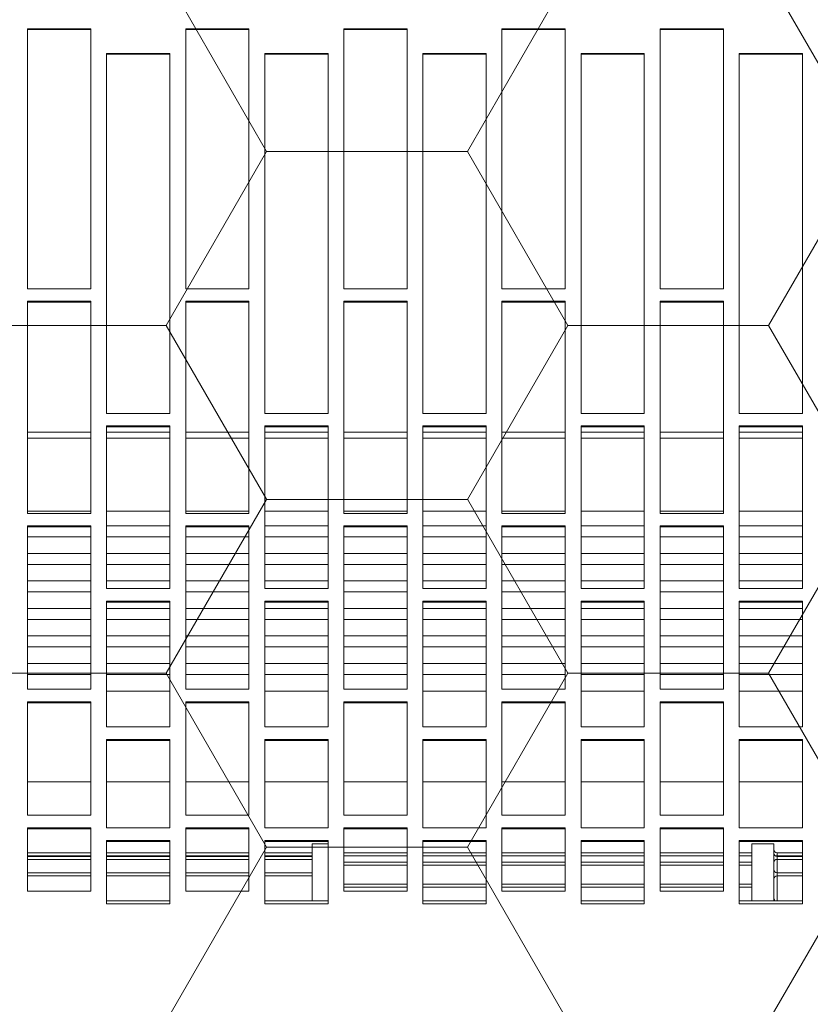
# Model space of a CAD drawing. Header units: millimetres. Extents: x 7483 to 13091, y 8111 to 13871.
# Tile 225 of 256: x 10486 to 10499, y 9270 to 9285. Entities that reach past the tile are written whole.
import ezdxf

# ---------------------------------------------------------------- set-up
doc = ezdxf.new("R2010")
doc.units = ezdxf.units.MM
doc.layers.add('_A_WYCIERACZKA', color=7, linetype='Continuous', lineweight=5, true_color=0xa5a5a5)
doc.layers.add('wymiary', color=7, linetype='Continuous', lineweight=5, true_color=0xb2b2b2)
doc.layers.add('_A_ŚLUSARKA WYPEŁNIENIE', color=7, linetype='Continuous', true_color=0x4c4a44)

# ---------------------------------------------------------------- blocks, each defined once
blk = doc.blocks.new('fgdgdgdfg')
at = {"layer": '_A_ŚLUSARKA WYPEŁNIENIE', "lineweight": 9}
h = blk.add_hatch(dxfattribs=at)
h.set_pattern_fill('HONEY', color=0, angle=180)
h.set_pattern_definition([(180, (56132.2607, -3400.6895), (-4.7625, 2.74963064), [3.175, -6.35]), (60, (56132.2607, -3400.6895), (4.76249999, 2.74963066), [3.175, -6.35]), (120, (56132.2607, -3400.6895), (-1e-08, 5.49926131), [-6.35, 3.175])])
h.paths.add_polyline_path([(5818.229, 11642.933), (5818.229, 11484.933), (6001.229, 11484.933), (6001.229, 11642.933)])
blk = doc.blocks.new('A$C68926FC6')
at = {"color": 7, "linetype": 'Continuous'}
for p, q in [((326.99, -214.02), (316.99, -214.02)), ((316.99, -214.02), (316.99, -224.03)), ((326.99, -214.5), (316.99, -214.5)), ((321.49, -223.5), (321.49, -214.5)), ((324.99, -223.5), (324.99, -214.5)), ((326.99, -224.03), (326.99, -214.02)), ((351.99, -214.02), (341.99, -214.02)), ((341.99, -214.02), (341.99, -224.03)), ((351.99, -214.5), (341.99, -214.5)), ((351.99, -224.03), (351.99, -214.02)), ((376.99, -214.02), (366.99, -214.02)), ((366.99, -214.02), (366.99, -224.03)), ((376.99, -214.5), (366.99, -214.5)), ((376.99, -224.03), (376.99, -214.02)), ((401.99, -214.02), (391.99, -214.02)), ((391.99, -214.02), (391.99, -224.03)), ((401.99, -214.5), (391.99, -214.5)), ((394.49, -223.5), (394.49, -214.45)), ((401.99, -224.03), (401.99, -214.02)), ((426.99, -214.02), (416.99, -214.02)), ((416.99, -214.02), (416.99, -224.03)), ((426.99, -214.5), (416.99, -214.5)), ((426.99, -224.03), (426.99, -214.02)), ((329.49, -216.03), (329.49, -226.03)), ((339.49, -216.03), (329.49, -216.03)), ((339.49, -226.03), (339.49, -216.03)), ((354.49, -216.03), (354.49, -226.03)), ((364.49, -216.03), (354.49, -216.03)), ((364.49, -226.03), (364.49, -216.03)), ((379.49, -216.03), (379.49, -226.03)), ((389.49, -216.03), (379.49, -216.03)), ((389.49, -226.03), (389.49, -216.03)), ((404.49, -216.03), (404.49, -226.03)), ((414.49, -216.03), (404.49, -216.03)), ((414.49, -226.03), (414.49, -216.03)), ((429.49, -216.03), (429.49, -226.03)), ((439.49, -216.03), (429.49, -216.03)), ((439.49, -226.03), (439.49, -216.03)), ((324.99, -217.17), (326.99, -217.17)), ((329.49, -217.17), (339.49, -217.17)), ((341.99, -217.17), (351.99, -217.17)), ((354.49, -217.17), (364.49, -217.17)), ((366.99, -217.17), (376.99, -217.17)), ((379.49, -217.17), (389.49, -217.17)), ((316.99, -218.94), (320.99, -218.94)), ((394.49, -218.94), (401.99, -218.94)), ((404.49, -218.94), (414.49, -218.94)), ((416.99, -218.94), (426.99, -218.94)), ((429.49, -218.94), (439.49, -218.94)), ((324.99, -220.62), (326.99, -220.62)), ((329.49, -220.62), (339.49, -220.62)), ((341.99, -220.62), (351.99, -220.62)), ((354.49, -220.62), (364.49, -220.62)), ((366.99, -220.62), (376.99, -220.62)), ((379.49, -220.62), (389.49, -220.62)), ((316.99, -221.52), (320.99, -221.52)), ((316.99, -222.11), (320.99, -222.11)), ((324.99, -222.1), (326.99, -222.1)), ((329.49, -222.1), (339.49, -222.1)), ((341.99, -222.1), (351.99, -222.1)), ((354.49, -222.1), (364.49, -222.1)), ((366.99, -222.1), (376.99, -222.1)), ((379.49, -222.1), (389.49, -222.1)), ((394.49, -221.52), (401.99, -221.52)), ((394.49, -222.11), (401.99, -222.11)), ((404.49, -221.52), (414.49, -221.52)), ((404.49, -222.11), (414.49, -222.11)), ((416.99, -221.52), (426.99, -221.52)), ((416.99, -222.11), (426.99, -222.11)), ((429.49, -221.52), (439.49, -221.52)), ((429.49, -222.11), (439.49, -222.11)), ((316.99, -223.88), (326.99, -223.88)), ((316.99, -224.03), (326.99, -224.03)), ((321.49, -223.5), (324.99, -223.5)), ((341.99, -223.88), (351.99, -223.88)), ((341.99, -224.03), (351.99, -224.03)), ((366.99, -223.88), (376.99, -223.88)), ((366.99, -224.03), (376.99, -224.03)), ((391.99, -223.5), (394.49, -223.5)), ((391.99, -223.88), (401.99, -223.88)), ((391.99, -224.03), (401.99, -224.03)), ((416.99, -223.88), (426.99, -223.88)), ((416.99, -224.03), (426.99, -224.03)), ((326.99, -226.03), (316.99, -226.03)), ((316.99, -226.03), (316.99, -240)), ((326.99, -240), (326.99, -226.03)), ((329.49, -225.88), (339.49, -225.88)), ((329.49, -226.03), (339.49, -226.03)), ((351.99, -226.03), (341.99, -226.03)), ((341.99, -226.03), (341.99, -240)), ((351.99, -240), (351.99, -226.03)), ((354.49, -225.88), (364.49, -225.88)), ((354.49, -226.03), (364.49, -226.03)), ((376.99, -226.03), (366.99, -226.03)), ((366.99, -226.03), (366.99, -240)), ((376.99, -240), (376.99, -226.03)), ((379.49, -225.88), (389.49, -225.88)), ((379.49, -226.03), (389.49, -226.03)), ((401.99, -226.03), (391.99, -226.03)), ((391.99, -226.03), (391.99, -240)), ((401.99, -240), (401.99, -226.03)), ((404.49, -225.88), (414.49, -225.88)), ((404.49, -226.03), (414.49, -226.03)), ((426.99, -226.03), (416.99, -226.03)), ((416.99, -226.03), (416.99, -240)), ((426.99, -240), (426.99, -226.03)), ((429.49, -225.88), (439.49, -225.88)), ((429.49, -226.03), (439.49, -226.03)), ((329.49, -228.03), (329.49, -245.97)), ((339.49, -228.03), (329.49, -228.03)), ((339.49, -245.97), (339.49, -228.03)), ((354.49, -228.03), (354.49, -245.97)), ((364.49, -228.03), (354.49, -228.03)), ((364.49, -245.97), (364.49, -228.03)), ((379.49, -228.03), (379.49, -245.97)), ((389.49, -228.03), (379.49, -228.03)), ((389.49, -245.97), (389.49, -228.03)), ((404.49, -228.03), (404.49, -245.97)), ((414.49, -228.03), (404.49, -228.03)), ((414.49, -245.97), (414.49, -228.03)), ((429.49, -228.03), (429.49, -245.97)), ((439.49, -228.03), (429.49, -228.03)), ((439.49, -245.97), (439.49, -228.03)), ((326.99, -233.31), (316.99, -233.31)), ((339.49, -233.31), (329.49, -233.31)), ((351.99, -233.31), (341.99, -233.31)), ((364.49, -233.31), (354.49, -233.31)), ((376.99, -233.31), (366.99, -233.31)), ((389.49, -233.31), (379.49, -233.31)), ((401.99, -233.31), (391.99, -233.31)), ((414.49, -233.31), (404.49, -233.31)), ((426.99, -233.31), (416.99, -233.31)), ((439.49, -233.31), (429.49, -233.31)), ((316.99, -239.85), (326.99, -239.85)), ((316.99, -240), (326.99, -240)), ((341.99, -239.85), (351.99, -239.85)), ((341.99, -240), (351.99, -240)), ((366.99, -239.85), (376.99, -239.85)), ((366.99, -240), (376.99, -240)), ((391.99, -239.85), (401.99, -239.85)), ((391.99, -240), (401.99, -240)), ((416.99, -239.85), (426.99, -239.85)), ((416.99, -240), (426.99, -240)), ((326.99, -241.99), (316.99, -241.99)), ((316.99, -241.99), (316.99, -261.87)), ((326.99, -261.87), (326.99, -241.99)), ((351.99, -241.99), (341.99, -241.99)), ((341.99, -241.99), (341.99, -261.87)), ((351.99, -261.87), (351.99, -241.99)), ((376.99, -241.99), (366.99, -241.99)), ((366.99, -241.99), (366.99, -261.87)), ((376.99, -261.87), (376.99, -241.99)), ((401.99, -241.99), (391.99, -241.99)), ((391.99, -241.99), (391.99, -261.87)), ((401.99, -261.87), (401.99, -241.99)), ((426.99, -241.99), (416.99, -241.99)), ((416.99, -241.99), (416.99, -261.87)), ((426.99, -261.87), (426.99, -241.99)), ((329.49, -245.82), (339.49, -245.82)), ((354.49, -245.82), (364.49, -245.82)), ((379.49, -245.82), (389.49, -245.82)), ((404.49, -245.82), (414.49, -245.82)), ((429.49, -245.82), (439.49, -245.82)), ((329.49, -245.97), (339.49, -245.97)), ((354.49, -245.97), (364.49, -245.97)), ((379.49, -245.97), (389.49, -245.97)), ((404.49, -245.97), (414.49, -245.97)), ((429.49, -245.97), (439.49, -245.97)), ((326.99, -247.67), (316.99, -247.67)), ((329.49, -247.96), (329.49, -273.77)), ((339.49, -247.96), (329.49, -247.96)), ((339.49, -273.77), (339.49, -247.96)), ((351.99, -247.67), (341.99, -247.67)), ((354.49, -247.96), (354.49, -273.77)), ((364.49, -247.96), (354.49, -247.96)), ((364.49, -273.77), (364.49, -247.96)), ((376.99, -247.67), (366.99, -247.67)), ((379.49, -247.96), (379.49, -273.77)), ((389.49, -247.96), (379.49, -247.96)), ((389.49, -273.77), (389.49, -247.96)), ((401.99, -247.67), (391.99, -247.67)), ((404.49, -247.96), (404.49, -273.77)), ((414.49, -247.96), (404.49, -247.96)), ((414.49, -273.77), (414.49, -247.96)), ((426.99, -247.67), (416.99, -247.67)), ((429.49, -247.96), (429.49, -273.77)), ((439.49, -247.96), (429.49, -247.96)), ((439.49, -273.77), (439.49, -247.96)), ((326.99, -250.28), (316.99, -250.28)), ((339.49, -250.28), (329.49, -250.28)), ((351.99, -250.28), (341.99, -250.28)), ((364.49, -250.28), (354.49, -250.28)), ((376.99, -250.28), (366.99, -250.28)), ((389.49, -250.28), (379.49, -250.28)), ((401.99, -250.28), (391.99, -250.28)), ((414.49, -250.28), (404.49, -250.28)), ((426.99, -250.28), (416.99, -250.28)), ((439.49, -250.28), (429.49, -250.28)), ((316.99, -252.02), (326.99, -252.02)), ((329.49, -252.02), (339.49, -252.02)), ((341.99, -252.02), (351.99, -252.02)), ((354.49, -252.02), (364.49, -252.02)), ((366.99, -252.02), (376.99, -252.02)), ((379.49, -252.02), (389.49, -252.02)), ((391.99, -252.02), (401.99, -252.02)), ((404.49, -252.02), (414.49, -252.02)), ((416.99, -252.02), (426.99, -252.02)), ((429.49, -252.02), (439.49, -252.02)), ((326.99, -254.63), (316.99, -254.63)), ((339.49, -254.63), (329.49, -254.63)), ((351.99, -254.63), (341.99, -254.63)), ((364.49, -254.63), (354.49, -254.63)), ((376.99, -254.63), (366.99, -254.63)), ((389.49, -254.63), (379.49, -254.63)), ((401.99, -254.63), (391.99, -254.63)), ((414.49, -254.63), (404.49, -254.63)), ((426.99, -254.63), (416.99, -254.63)), ((439.49, -254.63), (429.49, -254.63)), ((316.99, -256.37), (326.99, -256.37)), ((329.49, -256.37), (339.49, -256.37)), ((341.99, -256.37), (351.99, -256.37)), ((354.49, -256.37), (364.49, -256.37)), ((366.99, -256.37), (376.99, -256.37)), ((379.49, -256.37), (389.49, -256.37)), ((391.99, -256.37), (401.99, -256.37)), ((404.49, -256.37), (414.49, -256.37)), ((416.99, -256.37), (426.99, -256.37)), ((429.49, -256.37), (439.49, -256.37)), ((326.99, -258.99), (316.99, -258.99)), ((339.49, -258.99), (329.49, -258.99)), ((351.99, -258.99), (341.99, -258.99)), ((364.49, -258.99), (354.49, -258.99)), ((376.99, -258.99), (366.99, -258.99)), ((389.49, -258.99), (379.49, -258.99)), ((401.99, -258.99), (391.99, -258.99)), ((414.49, -258.99), (404.49, -258.99)), ((426.99, -258.99), (416.99, -258.99)), ((439.49, -258.99), (429.49, -258.99)), ((316.99, -260.73), (326.99, -260.73)), ((329.49, -260.73), (339.49, -260.73)), ((341.99, -260.73), (351.99, -260.73)), ((354.49, -260.73), (364.49, -260.73)), ((366.99, -260.73), (376.99, -260.73)), ((379.49, -260.73), (389.49, -260.73)), ((391.99, -260.73), (401.99, -260.73)), ((404.49, -260.73), (414.49, -260.73)), ((416.99, -260.73), (426.99, -260.73)), ((429.49, -260.73), (439.49, -260.73)), ((316.99, -261.73), (326.99, -261.73)), ((316.99, -261.87), (326.99, -261.87)), ((341.99, -261.73), (351.99, -261.73)), ((341.99, -261.87), (351.99, -261.87)), ((366.99, -261.73), (376.99, -261.73)), ((366.99, -261.87), (376.99, -261.87)), ((391.99, -261.73), (401.99, -261.73)), ((391.99, -261.87), (401.99, -261.87)), ((416.99, -261.73), (426.99, -261.73)), ((416.99, -261.87), (426.99, -261.87)), ((326.99, -263.86), (316.99, -263.86)), ((316.99, -263.86), (316.99, -289.58)), ((326.99, -289.58), (326.99, -263.86)), ((339.49, -263.34), (329.49, -263.34)), ((351.99, -263.86), (341.99, -263.86)), ((341.99, -263.86), (341.99, -289.58)), ((351.99, -289.58), (351.99, -263.86)), ((364.49, -263.34), (354.49, -263.34)), ((376.99, -263.86), (366.99, -263.86)), ((366.99, -263.86), (366.99, -289.58)), ((376.99, -289.58), (376.99, -263.86)), ((389.49, -263.34), (379.49, -263.34)), ((401.99, -263.86), (391.99, -263.86)), ((391.99, -263.86), (391.99, -289.58)), ((401.99, -289.58), (401.99, -263.86)), ((414.49, -263.34), (404.49, -263.34)), ((426.99, -263.86), (416.99, -263.86)), ((416.99, -263.86), (416.99, -289.58)), ((426.99, -289.58), (426.99, -263.86)), ((439.49, -263.34), (429.49, -263.34)), ((316.99, -265.08), (326.99, -265.08)), ((329.49, -265.08), (339.49, -265.08)), ((341.99, -265.08), (351.99, -265.08)), ((354.49, -265.08), (364.49, -265.08)), ((366.99, -265.08), (376.99, -265.08)), ((379.49, -265.08), (389.49, -265.08)), ((391.99, -265.08), (401.99, -265.08)), ((404.49, -265.08), (414.49, -265.08)), ((416.99, -265.08), (426.99, -265.08)), ((429.49, -265.08), (439.49, -265.08)), ((326.99, -267.69), (316.99, -267.69)), ((339.49, -267.69), (329.49, -267.69)), ((351.99, -267.69), (341.99, -267.69)), ((364.49, -267.69), (354.49, -267.69)), ((376.99, -267.69), (366.99, -267.69)), ((389.49, -267.69), (379.49, -267.69)), ((401.99, -267.69), (391.99, -267.69)), ((414.49, -267.69), (404.49, -267.69)), ((426.99, -267.69), (416.99, -267.69)), ((439.49, -267.69), (429.49, -267.69)), ((316.99, -269.43), (326.99, -269.43)), ((329.49, -269.43), (339.49, -269.43)), ((341.99, -269.43), (351.99, -269.43)), ((354.49, -269.43), (364.49, -269.43)), ((366.99, -269.43), (376.99, -269.43)), ((379.49, -269.43), (389.49, -269.43)), ((391.99, -269.43), (401.99, -269.43)), ((404.49, -269.43), (414.49, -269.43)), ((416.99, -269.43), (426.99, -269.43)), ((429.49, -269.43), (439.49, -269.43)), ((326.99, -272.04), (316.99, -272.04)), ((339.49, -272.04), (329.49, -272.04)), ((351.99, -272.04), (341.99, -272.04)), ((364.49, -272.04), (354.49, -272.04)), ((376.99, -272.04), (366.99, -272.04)), ((389.49, -272.04), (379.49, -272.04)), ((401.99, -272.04), (391.99, -272.04)), ((414.49, -272.04), (404.49, -272.04)), ((426.99, -272.04), (416.99, -272.04)), ((439.49, -272.04), (429.49, -272.04)), ((316.99, -273.79), (326.99, -273.79)), ((329.49, -273.62), (339.49, -273.62)), ((329.49, -273.77), (339.49, -273.77)), ((341.99, -273.79), (351.99, -273.79)), ((354.49, -273.62), (364.49, -273.62)), ((354.49, -273.77), (364.49, -273.77)), ((366.99, -273.79), (376.99, -273.79)), ((379.49, -273.62), (389.49, -273.62)), ((379.49, -273.77), (389.49, -273.77)), ((391.99, -273.79), (401.99, -273.79)), ((404.49, -273.62), (414.49, -273.62)), ((404.49, -273.77), (414.49, -273.77)), ((416.99, -273.79), (426.99, -273.79)), ((429.49, -273.62), (439.49, -273.62)), ((429.49, -273.77), (439.49, -273.77)), ((326.99, -276.11), (316.99, -276.11)), ((329.49, -275.75), (329.49, -309.28)), ((339.49, -275.75), (329.49, -275.75)), ((339.49, -276.11), (329.49, -276.11)), ((339.49, -309.28), (339.49, -275.75)), ((351.99, -276.11), (341.99, -276.11)), ((354.49, -275.75), (354.49, -309.28)), ((364.49, -275.75), (354.49, -275.75)), ((364.49, -276.11), (354.49, -276.11)), ((364.49, -309.28), (364.49, -275.75)), ((376.99, -276.11), (366.99, -276.11)), ((379.49, -275.75), (379.49, -309.28)), ((389.49, -275.75), (379.49, -275.75)), ((389.49, -276.11), (379.49, -276.11)), ((389.49, -309.28), (389.49, -275.75)), ((401.99, -276.11), (391.99, -276.11)), ((404.49, -275.75), (404.49, -309.28)), ((414.49, -275.75), (404.49, -275.75)), ((414.49, -276.11), (404.49, -276.11)), ((414.49, -309.28), (414.49, -275.75)), ((426.99, -276.11), (416.99, -276.11)), ((429.49, -275.75), (429.49, -309.28)), ((439.49, -275.75), (429.49, -275.75)), ((439.49, -276.11), (429.49, -276.11)), ((439.49, -309.28), (439.49, -275.75)), ((316.99, -289.43), (326.99, -289.43)), ((341.99, -289.43), (351.99, -289.43)), ((366.99, -289.43), (376.99, -289.43)), ((391.99, -289.43), (401.99, -289.43)), ((416.99, -289.43), (426.99, -289.43)), ((316.99, -289.58), (326.99, -289.58)), ((341.99, -289.58), (351.99, -289.58)), ((366.99, -289.58), (376.99, -289.58)), ((391.99, -289.58), (401.99, -289.58)), ((416.99, -289.58), (426.99, -289.58)), ((316.99, -291.55), (316.99, -348.45)), ((326.99, -291.55), (316.99, -291.55)), ((326.99, -348.45), (326.99, -291.55)), ((341.99, -291.55), (341.99, -348.45)), ((351.99, -291.55), (341.99, -291.55)), ((351.99, -348.45), (351.99, -291.55)), ((366.99, -291.55), (366.99, -348.45)), ((376.99, -291.55), (366.99, -291.55)), ((376.99, -348.45), (376.99, -291.55)), ((391.99, -291.55), (391.99, -348.45)), ((401.99, -291.55), (391.99, -291.55)), ((401.99, -348.45), (401.99, -291.55)), ((416.99, -291.55), (416.99, -348.45)), ((426.99, -291.55), (416.99, -291.55)), ((426.99, -348.45), (426.99, -291.55)), ((329.49, -309.13), (339.49, -309.13)), ((329.49, -309.28), (339.49, -309.28)), ((354.49, -309.13), (364.49, -309.13)), ((354.49, -309.28), (364.49, -309.28)), ((379.49, -309.13), (389.49, -309.13)), ((379.49, -309.28), (389.49, -309.28)), ((404.49, -309.13), (414.49, -309.13)), ((404.49, -309.28), (414.49, -309.28)), ((429.49, -309.13), (439.49, -309.13)), ((429.49, -309.28), (439.49, -309.28)), ((329.49, -311.24), (329.49, -352.35)), ((339.49, -311.24), (329.49, -311.24)), ((339.49, -352.35), (339.49, -311.24)), ((354.49, -311.24), (354.49, -352.35)), ((364.49, -311.24), (354.49, -311.24)), ((364.49, -352.35), (364.49, -311.24)), ((379.49, -311.24), (379.49, -352.35)), ((389.49, -311.24), (379.49, -311.24)), ((389.49, -352.35), (389.49, -311.24)), ((404.49, -311.24), (404.49, -352.35)), ((414.49, -311.24), (404.49, -311.24)), ((414.49, -352.35), (414.49, -311.24)), ((429.49, -311.24), (429.49, -352.35)), ((439.49, -311.24), (429.49, -311.24)), ((439.49, -352.35), (439.49, -311.24)), ((316.99, -348.3), (326.99, -348.3)), ((316.99, -348.45), (326.99, -348.45)), ((341.99, -348.3), (351.99, -348.3)), ((341.99, -348.45), (351.99, -348.45)), ((366.99, -348.3), (376.99, -348.3)), ((366.99, -348.45), (376.99, -348.45)), ((391.99, -348.3), (401.99, -348.3)), ((391.99, -348.45), (401.99, -348.45)), ((416.99, -348.3), (426.99, -348.3)), ((416.99, -348.45), (426.99, -348.45)), ((329.49, -352.2), (339.49, -352.2)), ((329.49, -352.35), (339.49, -352.35)), ((354.49, -352.2), (364.49, -352.2)), ((354.49, -352.35), (364.49, -352.35)), ((379.49, -352.2), (389.49, -352.2)), ((379.49, -352.35), (389.49, -352.35)), ((404.49, -352.2), (414.49, -352.2)), ((404.49, -352.35), (414.49, -352.35)), ((429.49, -352.2), (439.49, -352.2)), ((429.49, -352.35), (439.49, -352.35))]:
    blk.add_line(p, q, dxfattribs=at)
at = {"color": 8, "linetype": 'Continuous'}
for p, q in [((320.99, -218.45), (320.99, -214.45)), ((324.99, -216.67), (326.99, -216.67)), ((329.49, -216.67), (339.49, -216.67)), ((341.99, -216.67), (351.99, -216.67)), ((354.49, -216.67), (364.49, -216.67)), ((366.99, -216.67), (376.99, -216.67)), ((379.49, -216.67), (389.49, -216.67)), ((316.99, -218.45), (320.99, -218.45)), ((320.99, -218.94), (320.99, -218.45)), ((320.99, -221.05), (320.99, -218.94)), ((394.49, -218.45), (401.99, -218.45)), ((404.49, -218.45), (414.49, -218.45)), ((416.99, -218.45), (426.99, -218.45)), ((429.49, -218.45), (439.49, -218.45)), ((324.99, -220.13), (326.99, -220.13)), ((329.49, -220.13), (339.49, -220.13)), ((341.99, -220.13), (351.99, -220.13)), ((354.49, -220.13), (364.49, -220.13)), ((366.99, -220.13), (376.99, -220.13)), ((379.49, -220.13), (389.49, -220.13)), ((316.99, -221.05), (320.99, -221.05)), ((316.99, -221.65), (320.99, -221.65)), ((320.99, -221.52), (320.99, -221.05)), ((320.99, -221.65), (320.99, -221.52)), ((320.99, -222.11), (320.99, -221.65)), ((324.99, -221.63), (326.99, -221.63)), ((329.49, -221.63), (339.49, -221.63)), ((341.99, -221.63), (351.99, -221.63)), ((354.49, -221.63), (364.49, -221.63)), ((366.99, -221.63), (376.99, -221.63)), ((379.49, -221.63), (389.49, -221.63)), ((394.49, -221.05), (401.99, -221.05)), ((394.49, -221.65), (401.99, -221.65)), ((404.49, -221.05), (414.49, -221.05)), ((404.49, -221.65), (414.49, -221.65)), ((416.99, -221.05), (426.99, -221.05)), ((416.99, -221.65), (426.99, -221.65)), ((429.49, -221.05), (439.49, -221.05)), ((429.49, -221.65), (439.49, -221.65)), ((316.99, -287.65), (326.99, -287.65)), ((329.49, -287.65), (339.49, -287.65)), ((341.99, -287.65), (351.99, -287.65)), ((354.49, -287.65), (364.49, -287.65)), ((366.99, -287.65), (376.99, -287.65)), ((379.49, -287.65), (389.49, -287.65)), ((391.99, -287.65), (401.99, -287.65)), ((404.49, -287.65), (414.49, -287.65)), ((416.99, -287.65), (426.99, -287.65)), ((429.49, -287.65), (439.49, -287.65)), ((316.99, -288.59), (326.99, -288.59)), ((329.49, -288.59), (339.49, -288.59)), ((341.99, -288.59), (351.99, -288.59)), ((354.49, -288.59), (364.49, -288.59)), ((366.99, -288.59), (376.99, -288.59)), ((379.49, -288.59), (389.49, -288.59)), ((391.99, -288.59), (401.99, -288.59)), ((404.49, -288.59), (414.49, -288.59)), ((416.99, -288.59), (426.99, -288.59)), ((429.49, -288.59), (439.49, -288.59))]:
    blk.add_line(p, q, dxfattribs=at)
at = {"color": 7, "linetype": 'Continuous'}
for centre, radius, start, end in [((320.99, -214.95), 0.5, 0, 64.3964), ((321, -217.96), 0.492, 269.1124, 359.0849), ((320.99, -219.44), 0.5, 0, 90), ((321.01, -220.57), 0.48, 267.5247, 357.2884), ((320.99, -222.02), 0.5, 0, 90), ((320.99, -222.61), 0.5, 0, 90)]:
    blk.add_arc(centre, radius, start, end, dxfattribs=at)
at = {"color": 8, "linetype": 'Continuous'}
for centre, radius, start, end in [((320.99, -214.95), 0.5, 0.0007, 63.0489), ((321, -221.08), 0.577, 269.7504, 296.0501)]:
    blk.add_arc(centre, radius, start, end, dxfattribs=at)
blk = doc.blocks.new('c.o. ściany_2024-09-18')
at = {"xscale": 0.1, "yscale": 0.1, "zscale": 0.1, "rotation": 180}
blk.add_blockref('A$C68926FC6', (1795.934, -2201.348), dxfattribs=at)

msp = doc.modelspace()

# ---------------------------------------------------------------- block references
at = {"layer": '_A_WYCIERACZKA'}
msp.add_blockref('fgdgdgdfg', (4617.37, -2349.0217), dxfattribs=at)
at = {"layer": 'wymiary'}
msp.add_blockref('c.o. ściany_2024-09-18', (8734.2884, 11451.4122), dxfattribs=at)

doc.saveas('drawing.dxf')
